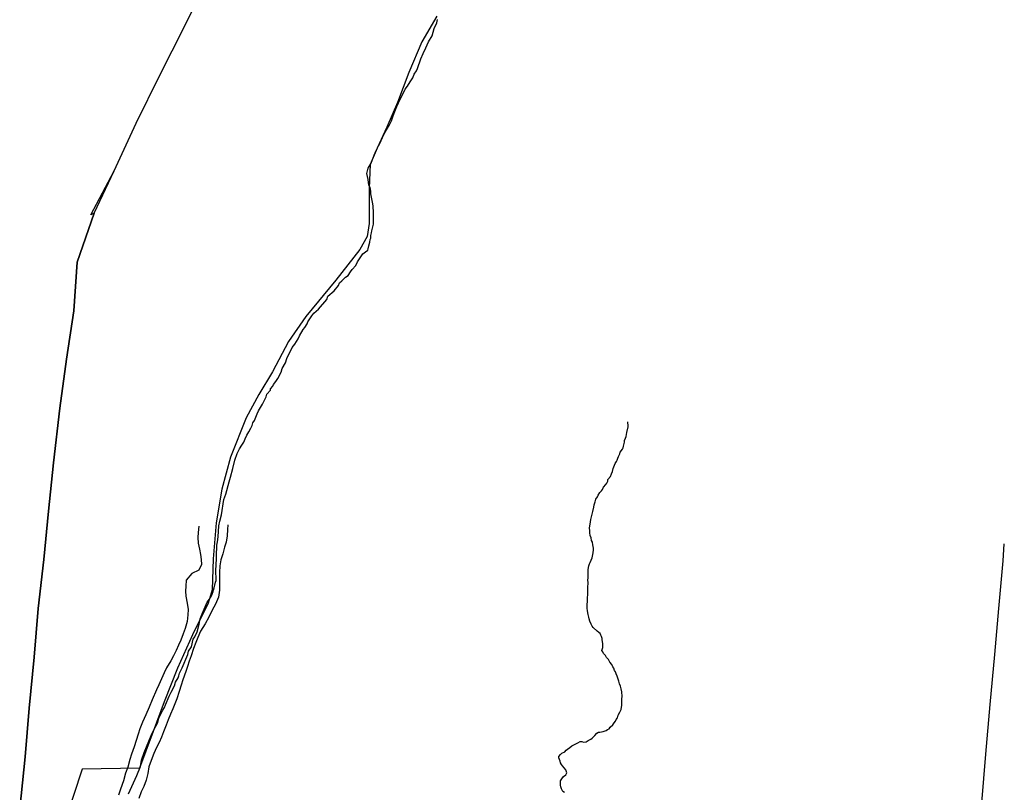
# Model space of a CAD drawing. Extents: x 1488644 to 1616065, y 653968 to 824748.
# Tile 31 of 33: x 1576099 to 1586411, y 759235 to 767334. Entities that reach past the tile are written whole.
import ezdxf

# ---------------------------------------------------------------- set-up
doc = ezdxf.new("R2010")
doc.units = 0
doc.header["$LTSCALE"] = 20
doc.header["$MEASUREMENT"] = 0
for name, color, linetype in [('17', 7, 'Continuous'), ('35', 7, 'Continuous'), ('55', 7, 'Continuous'), ('58', 7, 'Continuous'), ('CONSTRUCTION_CLASS', 7, 'Continuous'), ('PATTERN_CLASS', 7, 'Continuous')]:
    doc.layers.add(name, color=color, linetype=linetype)

msp = doc.modelspace()

# ---------------------------------------------------------------- linework, layer by layer
at = {"layer": '17', "color": 7, "linetype": 'Continuous'}
msp.add_lwpolyline([(1576099, 759063), (1576157, 759608), (1576197, 760118), (1576249, 760651), (1576293, 761161), (1576351, 761674), (1576401, 762183), (1576453, 762687), (1576519, 763260), (1576589, 763774), (1576665, 764281), (1576701, 764791), (1576878, 765307), (1577089, 765748), (1577320, 766249), (1577567, 766753), (1577824, 767264), (1578081, 767788)], dxfattribs=at)
at = {"layer": '35', "color": 2, "linetype": 'Continuous'}
msp.add_lwpolyline([(1586177, 759126), (1586219, 759635), (1586264, 760156), (1586312, 760678), (1586354, 761163), (1586398, 761661), (1586411, 761841)], dxfattribs=at)
at = {"layer": '55', "color": 140, "linetype": 'Continuous'}
for points in [[(1577975, 762026), (1577968, 761957), (1577963, 761907), (1577968, 761845), (1577981, 761783), (1577992, 761728), (1578001, 761676), (1578004, 761624), (1577974, 761562), (1577900, 761527), (1577842, 761458), (1577837, 761396), (1577836, 761342), (1577837, 761292), (1577851, 761219), (1577862, 761153), (1577861, 761097), (1577852, 761027), (1577830, 760953), (1577811, 760895), (1577788, 760831), (1577762, 760778), (1577737, 760722), (1577710, 760664), (1577683, 760613), (1577637, 760541), (1577612, 760488), (1577585, 760426), (1577556, 760363), (1577533, 760311), (1577486, 760205), (1577453, 760126), (1577421, 760048), (1577385, 759971), (1577358, 759901), (1577341, 759845), (1577319, 759779), (1577296, 759712), (1577271, 759636), (1577253, 759580), (1577230, 759500), (1577208, 759437), (1577185, 759357), (1577155, 759267), (1577134, 759205)], [(1578277, 762038), (1578276, 761991), (1578272, 761923), (1578261, 761857), (1578244, 761803), (1578227, 761735), (1578205, 761672), (1578196, 761608), (1578193, 761538), (1578193, 761469), (1578192, 761405), (1578193, 761355), (1578182, 761281), (1578150, 761207), (1578115, 761144), (1578079, 761070), (1578040, 761001), (1577994, 760924), (1577965, 760858), (1577943, 760804), (1577918, 760744), (1577893, 760667), (1577873, 760609), (1577856, 760553), (1577837, 760501), (1577807, 760414), (1577790, 760358), (1577769, 760292), (1577743, 760216), (1577722, 760164), (1577701, 760109), (1577678, 760055), (1577655, 759995), (1577634, 759940), (1577604, 759868), (1577583, 759814), (1577558, 759758), (1577531, 759705), (1577505, 759643), (1577476, 759568), (1577450, 759502), (1577439, 759432), (1577422, 759364), (1577398, 759296), (1577371, 759239), (1577346, 759169)]]:
    msp.add_lwpolyline(points, dxfattribs=at)
at = {"layer": '58', "color": 140, "linetype": 'Continuous'}
msp.add_lwpolyline([(1581804, 759232), (1581788, 759245), (1581773, 759273), (1581767, 759293), (1581763, 759311), (1581762, 759337), (1581764, 759357), (1581777, 759375), (1581795, 759401), (1581818, 759419), (1581828, 759440), (1581819, 759471), (1581803, 759493), (1581785, 759514), (1581774, 759528), (1581762, 759544), (1581758, 759560), (1581751, 759579), (1581747, 759597), (1581747, 759611), (1581764, 759630), (1581776, 759646), (1581807, 759660), (1581821, 759678), (1581835, 759689), (1581862, 759705), (1581882, 759724), (1581904, 759734), (1581922, 759744), (1581943, 759753), (1581969, 759767), (1581985, 759769), (1582005, 759762), (1582033, 759764), (1582051, 759777), (1582080, 759791), (1582096, 759804), (1582121, 759830), (1582143, 759854), (1582161, 759867), (1582175, 759867), (1582192, 759869), (1582210, 759872), (1582240, 759882), (1582256, 759892), (1582272, 759899), (1582283, 759919), (1582311, 759943), (1582324, 759965), (1582340, 759982), (1582346, 759998), (1582359, 760016), (1582367, 760044), (1582386, 760076), (1582397, 760102), (1582403, 760126), (1582406, 760144), (1582407, 760216), (1582410, 760240), (1582407, 760288), (1582399, 760320), (1582390, 760349), (1582382, 760373), (1582373, 760401), (1582363, 760431), (1582356, 760452), (1582346, 760478), (1582339, 760498), (1582329, 760512), (1582323, 760535), (1582310, 760551), (1582300, 760575), (1582279, 760600), (1582265, 760626), (1582244, 760647), (1582234, 760669), (1582214, 760691), (1582205, 760706), (1582197, 760720), (1582206, 760754), (1582206, 760770), (1582205, 760790), (1582203, 760816), (1582201, 760834), (1582200, 760848), (1582194, 760868), (1582186, 760883), (1582177, 760899), (1582163, 760911), (1582147, 760924), (1582106, 760961), (1582094, 760975), (1582085, 760997), (1582069, 761028), (1582064, 761054), (1582060, 761070), (1582053, 761100), (1582045, 761136), (1582044, 761167), (1582046, 761273), (1582049, 761309), (1582050, 761355), (1582050, 761377), (1582052, 761435), (1582050, 761458), (1582053, 761484), (1582051, 761504), (1582054, 761542), (1582054, 761566), (1582057, 761592), (1582059, 761610), (1582068, 761630), (1582074, 761644), (1582095, 761694), (1582099, 761711), (1582104, 761744), (1582109, 761778), (1582107, 761794), (1582105, 761812), (1582102, 761830), (1582098, 761856), (1582089, 761876), (1582083, 761901), (1582074, 761927), (1582070, 761955), (1582069, 761977), (1582067, 762009), (1582072, 762045), (1582079, 762093), (1582088, 762121), (1582092, 762135), (1582103, 762179), (1582112, 762225), (1582116, 762249), (1582125, 762281), (1582134, 762307), (1582150, 762333), (1582157, 762349), (1582175, 762378), (1582192, 762394), (1582202, 762408), (1582212, 762434), (1582237, 762460), (1582249, 762477), (1582258, 762495), (1582260, 762515), (1582285, 762545), (1582297, 762575), (1582308, 762599), (1582315, 762629), (1582336, 762680), (1582350, 762702), (1582356, 762718), (1582365, 762736), (1582371, 762756), (1582384, 762782), (1582388, 762800), (1582413, 762831), (1582419, 762845), (1582424, 762865), (1582432, 762907), (1582433, 762923), (1582443, 762947), (1582450, 762963), (1582454, 762985), (1582457, 763005), (1582472, 763065), (1582472, 763083), (1582467, 763109), (1582467, 763117)], dxfattribs=at)
at = {"layer": 'CONSTRUCTION_CLASS', "color": 2, "linetype": 'Continuous'}
msp.add_lwpolyline([(1580468, 767369), (1580312, 767100), (1580175, 766779), (1580054, 766466), (1579945, 766206), (1579842, 765988), (1579770, 765817), (1579759, 765569), (1579758, 765196), (1579738, 765062), (1579660, 764925), (1579411, 764604), (1579095, 764221), (1578915, 763959), (1578747, 763643), (1578603, 763404), (1578469, 763160), (1578307, 762749), (1578214, 762414), (1578157, 762060), (1578124, 761681), (1578114, 761357), (1578074, 761217), (1577907, 760887), (1577753, 760538), (1577612, 760185), (1577498, 759872), (1577352, 759489), (1576753, 759478), (1576313, 758139)], dxfattribs=at)
at = {"layer": 'PATTERN_CLASS', "color": 2, "linetype": 'Continuous'}
msp.add_lwpolyline([(1576099, 759063), (1576157, 759608), (1576197, 760118), (1576249, 760651), (1576293, 761161), (1576351, 761674), (1576401, 762183), (1576453, 762687), (1576519, 763260), (1576589, 763774), (1576665, 764281), (1576701, 764791), (1576878, 765307), (1576842, 765289), (1577089, 765748), (1577320, 766249), (1577567, 766753), (1577824, 767264), (1578081, 767788)], dxfattribs=at)
at = {"layer": 'PATTERN_CLASS', "color": 1, "linetype": 'Continuous'}
msp.add_lwpolyline([(1577238, 759218), (1577326, 759410), (1577364, 759506), (1577375, 759573), (1577401, 759651), (1577475, 759831), (1577503, 759889), (1577544, 759967), (1577556, 760011), (1577599, 760095), (1577615, 760125), (1577627, 760153), (1577664, 760243), (1577684, 760285), (1577719, 760351), (1577729, 760389), (1577759, 760435), (1577765, 760457), (1577771, 760483), (1577802, 760539), (1577859, 760679), (1577867, 760715), (1577898, 760759), (1577916, 760841), (1577932, 760865), (1577957, 760919), (1577979, 760997), (1577990, 761053), (1578010, 761105), (1578063, 761227), (1578085, 761259), (1578107, 761293), (1578126, 761339), (1578128, 761355), (1578134, 761377), (1578148, 761437), (1578155, 761457), (1578155, 761495), (1578153, 761527), (1578153, 761575), (1578156, 761606), (1578158, 761630), (1578160, 761676), (1578160, 761712), (1578165, 761824), (1578169, 761860), (1578176, 761912), (1578185, 762028), (1578195, 762076), (1578213, 762145), (1578235, 762305), (1578257, 762359), (1578292, 762491), (1578308, 762539), (1578331, 762629), (1578351, 762717), (1578376, 762787), (1578402, 762835), (1578425, 762873), (1578445, 762907), (1578461, 762941), (1578479, 762977), (1578498, 763015), (1578518, 763053), (1578532, 763079), (1578542, 763107), (1578557, 763133), (1578571, 763167), (1578587, 763201), (1578601, 763233), (1578620, 763269), (1578640, 763305), (1578658, 763339), (1578680, 763381), (1578687, 763407), (1578725, 763449), (1578727, 763463), (1578749, 763493), (1578757, 763509), (1578782, 763541), (1578804, 763571), (1578836, 763639), (1578847, 763677), (1578881, 763737), (1578895, 763781), (1578952, 763897), (1578982, 763931), (1579017, 763987), (1579029, 764021), (1579068, 764087), (1579084, 764109), (1579108, 764145), (1579118, 764167), (1579157, 764231), (1579181, 764259), (1579229, 764301), (1579316, 764402), (1579326, 764434), (1579393, 764492), (1579437, 764546), (1579449, 764574), (1579474, 764596), (1579512, 764634), (1579538, 764654), (1579564, 764692), (1579580, 764716), (1579619, 764758), (1579635, 764796), (1579694, 764880), (1579720, 764902), (1579744, 764918), (1579750, 764932), (1579756, 764964), (1579765, 765002), (1579771, 765028), (1579777, 765042), (1579777, 765072), (1579783, 765098), (1579787, 765120), (1579804, 765192), (1579805, 765308), (1579801, 765382), (1579795, 765422), (1579777, 765508), (1579775, 765538), (1579769, 765574), (1579757, 765600), (1579751, 765626), (1579749, 765658), (1579734, 765722), (1579742, 765748), (1579750, 765776), (1579780, 765830), (1579790, 765856), (1579812, 765914), (1579830, 765954), (1579856, 766012), (1579874, 766044), (1579900, 766098), (1579926, 766154), (1579950, 766196), (1579970, 766224), (1579994, 766274), (1580008, 766314), (1580020, 766354), (1580048, 766424), (1580086, 766506), (1580117, 766568), (1580137, 766606), (1580159, 766638), (1580187, 766682), (1580217, 766724), (1580229, 766762), (1580253, 766796), (1580265, 766822), (1580301, 766922), (1580325, 766980), (1580351, 767039), (1580379, 767103), (1580419, 767163), (1580439, 767243), (1580467, 767299), (1580476, 767335)], dxfattribs=at)
at = {"layer": 'PATTERN_CLASS', "color": 7, "linetype": 'Continuous'}
msp.add_lwpolyline([(1576878, 765307), (1576701, 764791), (1576665, 764281), (1576589, 763774), (1576519, 763260), (1576453, 762687), (1576401, 762183), (1576351, 761674), (1576293, 761161), (1576249, 760651), (1576197, 760118), (1576157, 759608), (1576099, 759063)], dxfattribs=at)

doc.saveas('drawing.dxf')
